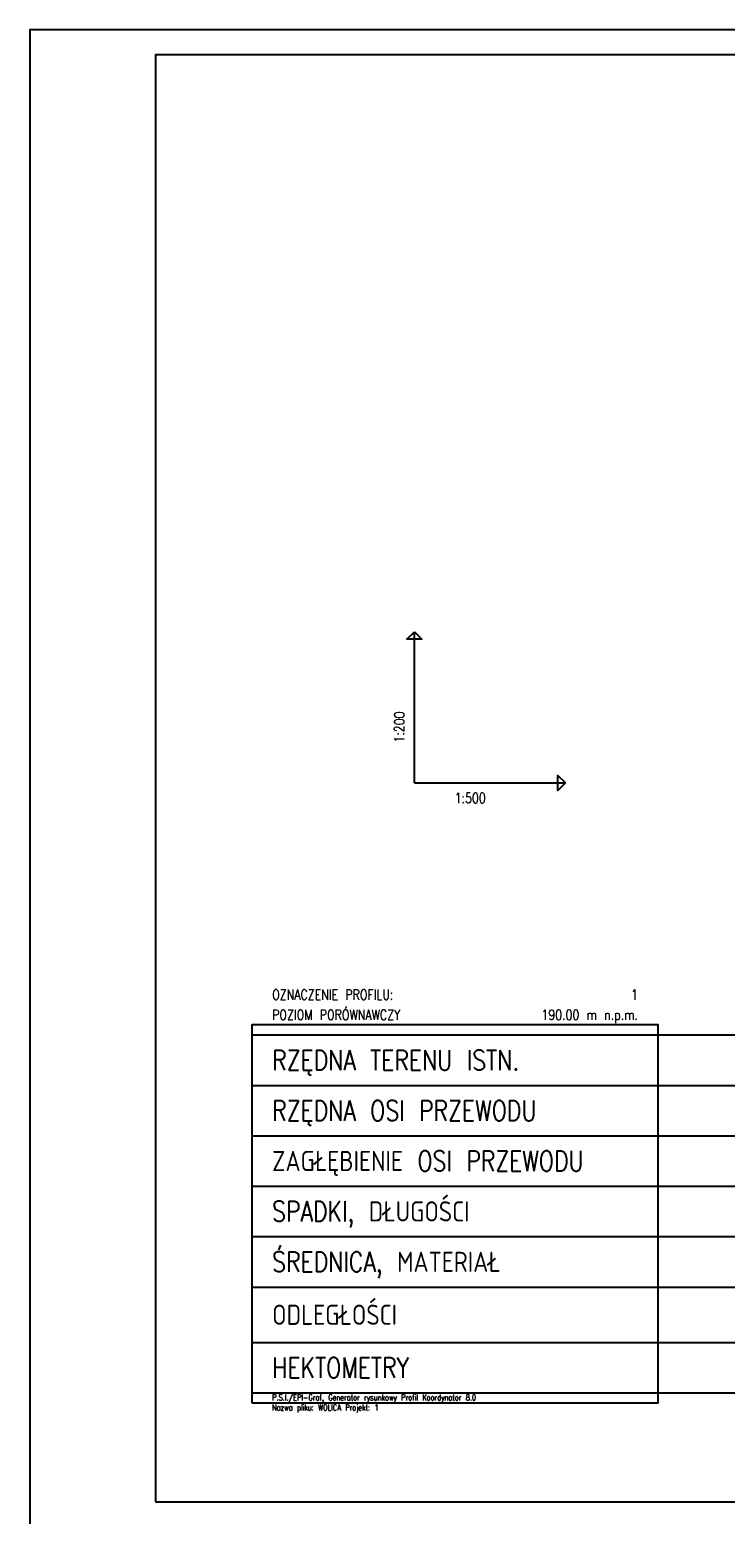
# Model space of a CAD drawing. Extents: x 122 to 1445, y -293 to 2085.
# Tile 27 of 38: x 122 to 260, y 1788 to 2083. Entities that reach past the tile are written whole.
import ezdxf
from ezdxf.enums import TextEntityAlignment as Align

# ---------------------------------------------------------------- set-up
doc = ezdxf.new("R2010")
doc.units = 0
doc.header["$LTSCALE"] = 0.2
doc.header["$MEASUREMENT"] = 0
for name, color, linetype in [('Liczby', 7, 'CONTINUOUS'), ('Linie_tabeli', 7, 'CONTINUOUS'), ('warstwa_nr_0', 8, 'CONTINUOUS')]:
    doc.layers.add(name, color=color, linetype=linetype)
doc.styles.get("Standard").update_dxf_attribs({"font": 'txt.shx'})

msp = doc.modelspace()

# ---------------------------------------------------------------- linework, layer by layer
at = {"layer": 'Linie_tabeli'}
for p, q in [((198.02985, 1933.34497), (198.02985, 1963.34497)), ((198.02985, 1933.34497), (228.02985, 1933.34497)), ((165.77385, 1883.34497), (266.41385, 1883.34497)), ((165.77385, 1873.34497), (266.41385, 1873.34497)), ((165.77385, 1863.34497), (266.41385, 1863.34497)), ((165.77385, 1853.34497), (266.41385, 1853.34497)), ((165.77385, 1843.34497), (266.41385, 1843.34497)), ((165.77385, 1833.34497), (266.41385, 1833.34497)), ((165.77385, 1822.34497), (266.41385, 1822.34497)), ((165.77385, 1812.34497), (266.41385, 1812.34497))]:
    msp.add_line(p, q, dxfattribs=at)
for points in [[(146.68012, 1790.76042), (1146.12055, 1790.76042), (1146.12055, 2077.76042), (146.68012, 2077.76042)], [(198.02985, 1963.34497), (199.52985, 1961.84497), (196.52985, 1961.84497)], [(228.02985, 1933.34497), (226.52985, 1931.84497), (226.52985, 1934.84497)], [(165.77385, 1810.34497), (246.41385, 1810.34497), (246.41385, 1885.34497), (165.77385, 1885.34497)]]:
    msp.add_lwpolyline(points, close=True, dxfattribs=at)
at = {"layer": 'warstwa_nr_0'}
msp.add_lwpolyline([(121.68012, 1785.76042), (1151.52869, 1785.76042), (1151.52869, 2082.76042), (121.68012, 2082.76042)], close=True, dxfattribs=at)

# ---------------------------------------------------------------- texts
at = {"layer": 'Liczby', "width": 0.8}
msp.add_text('1:200', height=2, rotation=90, dxfattribs=at).set_placement((196.02985, 1941.34497))
msp.add_text('1:500', height=2, dxfattribs=at).set_placement((206.02985, 1929.34497))
at = {"layer": 'Linie_tabeli', "width": 0.8}
for s, height, p in [('OZNACZENIE PROFILU:', 2, (169.80585, 1890.34497)), ('POZIOM PORÓWNAWCZY', 2, (169.80585, 1886.34497)), ('RZĘDNA TERENU ISTN.', 4, (169.80585, 1876.34497)), ('RZĘDNA OSI PRZEWODU', 4, (169.80585, 1866.34497)), ('ZAGŁĘBIENIE OSI PRZEWODU', 4, (169.80585, 1856.34497)), ('SPADKI, DŁUGOŚCI', 4, (169.80585, 1846.34497)), ('ŚREDNICA, MATERIAŁ', 4, (169.80585, 1836.34497)), ('ODLEGŁOŚCI', 4, (169.80585, 1825.84497)), ('HEKTOMETRY', 4, (169.80585, 1815.34497)), ('P.S.I./EPI-Graf, Generator rysunkowy Profil Koordynator 8.0', 1.2, (169.80585, 1810.84497)), ('Nazwa pliku: WOLICA Projekt: 1', 1.2, (169.80585, 1808.84497))]:
    msp.add_text(s, height=height, dxfattribs=at).set_placement(p)
for s, p in [('1', (242.41385, 1890.34497)), ('190.00 m n.p.m.', (242.41385, 1886.34497))]:
    msp.add_text(s, height=2, dxfattribs=at).set_placement(p, align=Align.RIGHT)

doc.saveas('drawing.dxf')
